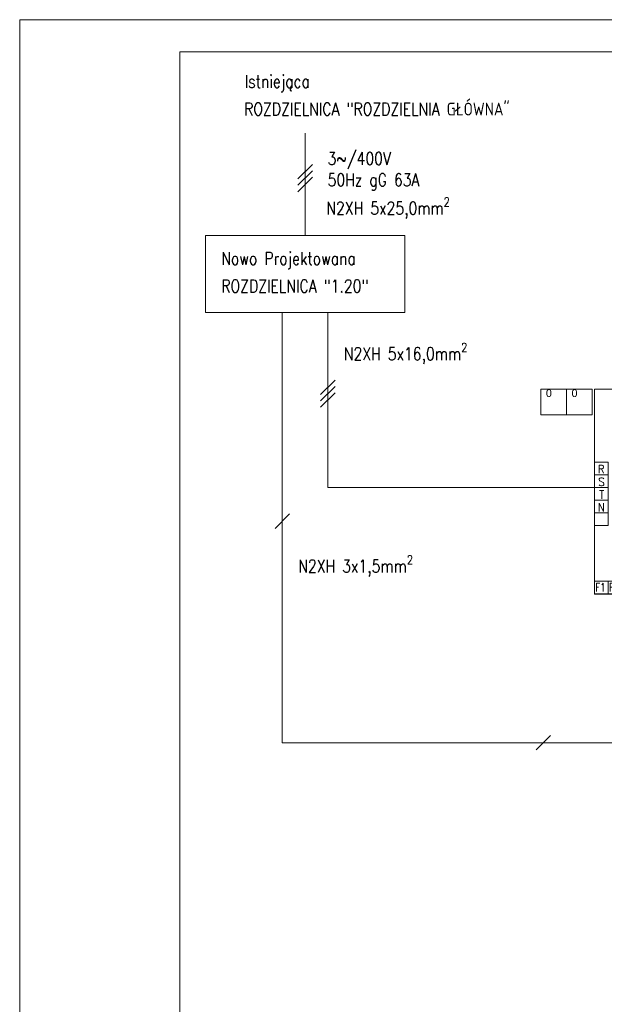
# Model space of a CAD drawing. Header units: millimetres. Extents: x -9135 to 5893, y -4564 to 1826.
# Tile 2 of 20: x -9135 to -8223, y -3131 to -1594. Entities that reach past the tile are written whole.
import ezdxf
from ezdxf.enums import TextEntityAlignment as Align

# ---------------------------------------------------------------- set-up
doc = ezdxf.new("R2010")
doc.units = ezdxf.units.MM
doc.layers.get('0').update_dxf_attribs({"lineweight": 13})
for name, color, linetype, lineweight in [('DVM_OUTDOOR', 4, 'Continuous', 20), ('DVM_OUTDOOR_TP', 4, 'Continuous', 20), ('DVM_POWER', 1, 'Continuous', 20), ('DVM_TEXT', 250, 'Continuous', 13), ('opis', 250, 'Continuous', 13)]:
    doc.layers.add(name, color=color, linetype=linetype, lineweight=lineweight)
doc.styles.add('DVM_ARIAL', font='arial.ttf')
doc.styles.add('DVM_TEXT', font='romans.shx', dxfattribs={"bigfont": 'WHGTXT.SHX'})
doc.styles.get("Standard").update_dxf_attribs({"font": 'romans.shx'})

# ---------------------------------------------------------------- blocks, each defined once
blk = doc.blocks.new('WR_OD_RSTN')
at = {"layer": 'DVM_OUTDOOR'}
for p, q in [((0.0665, 0.5829), (0, 0.5829)), ((0.0665, 0.5209), (0, 0.5209)), ((0.0665, 0.4589), (0, 0.4589)), ((0.0665, 0.3969), (0, 0.3969))]:
    blk.add_line(p, q, dxfattribs=at)
for points in [[(0, 0), (1, 0), (1, 1), (0, 1)], [(0, 0.6449), (0.0665, 0.6449), (0.0665, 0.3349), (0, 0.3349)], [(0, 0.0012), (0.0665, 0.0012), (0.0665, 0.0633), (0, 0.0633)], [(0.0665, 0.0012), (0.133, 0.0012), (0.133, 0.0633), (0.0665, 0.0633)]]:
    blk.add_lwpolyline(points, close=True, dxfattribs=at)
blk.add_lwpolyline([(0.0665, 0.3633, 0, 0, 0), (0.0344, 0.3633, 0.0568, 0, 0), (0, 0.3633, 0, 0, 0)], format="xyseb", dxfattribs=at)
at = {"layer": 'DVM_OUTDOOR_TP'}
for points in [[(0.8433, 0), (0.9335, 0), (0.9335, 0.0621), (0.8433, 0.0621)], [(0.9335, 0), (1, 0), (1, 0.0621), (0.9335, 0.0621)]]:
    blk.add_lwpolyline(points, close=True, dxfattribs=at)
at = {"layer": 'DVM_OUTDOOR', "style": 'DVM_TEXT'}
for s, width, p in [('R', 0.9, (0.0162, 0.5902)), ('S', 0.9, (0.0183, 0.5282)), ('T', 0.9, (0.0226, 0.4662)), ('N', 0.9, (0.0162, 0.4042)), ('F1', 0.75, (0.0042, 0.0133)), ('F2', 0.75, (0.0707, 0.0133))]:
    blk.add_text(s, height=0.04, dxfattribs=dict(at, width=width)).set_placement(p)
at = {"layer": 'DVM_OUTDOOR_TP', "style": 'DVM_TEXT', "width": 0.75}
for s, p in [('OF1', (0.8438, 0.012)), ('F2', (0.9377, 0.012))]:
    blk.add_text(s, height=0.04, dxfattribs=at).set_placement(p)

msp = doc.modelspace()

# ---------------------------------------------------------------- linework, layer by layer
for points in [[(-9135.4, -4563.6), (-9135.4, -1593.6), (-2018.5, -1593.6), (-2018.5, -4563.6)], [(-8885.4, -4513.6), (-8885.4, -1643.6), (-2068.5, -1643.6), (-2068.5, -4513.6)]]:
    msp.add_lwpolyline(points, close=True)
at = {"layer": 'DVM_OUTDOOR'}
for points in [[(-8322.2, -2170.9), (-8322.2, -2210.9), (-8242.2, -2210.9), (-8242.2, -2170.9), (-8322.2, -2170.9)], [(-8322.2, -2170.9), (-8322.2, -2210.9), (-8242.2, -2210.9), (-8242.2, -2170.9), (-8322.2, -2170.9)], [(-8282.2, -2210.9), (-8282.2, -2170.9)], [(-8282.2, -2210.9), (-8282.2, -2170.9)]]:
    msp.add_lwpolyline(points, dxfattribs=at)
at = {"layer": 'DVM_POWER'}
for points in [[(-8690, -1930.9), (-8690, -1770.9)], [(-8678.7, -1819.6), (-8701.3, -1842.2)], [(-8678.7, -1829.6), (-8701.3, -1852.2)], [(-8678.7, -1839.6), (-8701.3, -1862.2)], [(-8845.6, -1930.9), (-8845.6, -2050.9), (-8534.5, -2050.9), (-8534.5, -1930.9), (-8845.6, -1930.9)], [(-8725.6, -2722.9), (-8725.6, -2050.9)], [(-8238.2, -2324.5), (-8654.5, -2324.5), (-8654.5, -2050.9)], [(-8643.2, -2156.4), (-8665.8, -2179)], [(-8643.2, -2166.4), (-8665.8, -2189)], [(-8643.2, -2176.4), (-8665.8, -2199)], [(-8714.2, -2365.6), (-8736.9, -2388.2)], [(-8306.9, -2711.6), (-8329.5, -2734.2)], [(-5155.4, -2722.9), (-8725.6, -2722.9)]]:
    msp.add_lwpolyline(points, dxfattribs=at)

# ---------------------------------------------------------------- block references
at = {"layer": 'DVM_OUTDOOR', "xscale": 320, "yscale": 320, "zscale": 0.4}
msp.add_blockref('WR_OD_RSTN', (-8238.2, -2490.9), dxfattribs=at)

# ---------------------------------------------------------------- texts
at = {"layer": 'DVM_TEXT', "style": 'DVM_ARIAL'}
for p in [(-8314.2, -2170.9), (-8274.2, -2170.9)]:
    msp.add_text('0', height=12, dxfattribs=at).set_placement(p, align=Align.TOP_LEFT)
at = {"layer": 'opis', "char_height": 20, "attachment_point": 1}
for s, insert, width in [('\\W0.8;Istniejąca', (-8784.3, -1680), 454.64), ('{\\W0.8;ROZDZIELNICA "ROZDZIELNIA GŁÓWNA"}', (-8785.2, -1723.2), 551.833), ('{\\W0.8;3~/400V\\P50Hz gG 63A}', (-8654.9, -1800.4), 454.64), ('\\A1;{\\W0.8;N2XH 5x25,0mm\\H0.7x;\\S2^ ;}', (-8656.8, -1871.1), 409.303), ('\\A1;{\\W0.8;N2XH 5x16,0mm\\H0.7x;\\S2^ ;}', (-8629.6, -2098.6), 334.632), ('\\A1;{\\W0.8;N2XH 3x1,5mm\\H0.7x;\\S2^ ;}', (-8700.7, -2430.2), 334.632)]:
    msp.add_mtext(s, dxfattribs=dict(at, insert=insert, width=width))
at = {"layer": 'opis', "color": 5, "char_height": 20, "attachment_point": 1}
for s, insert, width in [('\\W0.8;Nowo Projektowana', (-8820.8, -1956.6), 269.911), ('{\\W0.8;ROZDZIELNICA "1.20"}', (-8820.8, -1999.7), 454.64)]:
    msp.add_mtext(s, dxfattribs=dict(at, insert=insert, width=width))

doc.saveas('drawing.dxf')
